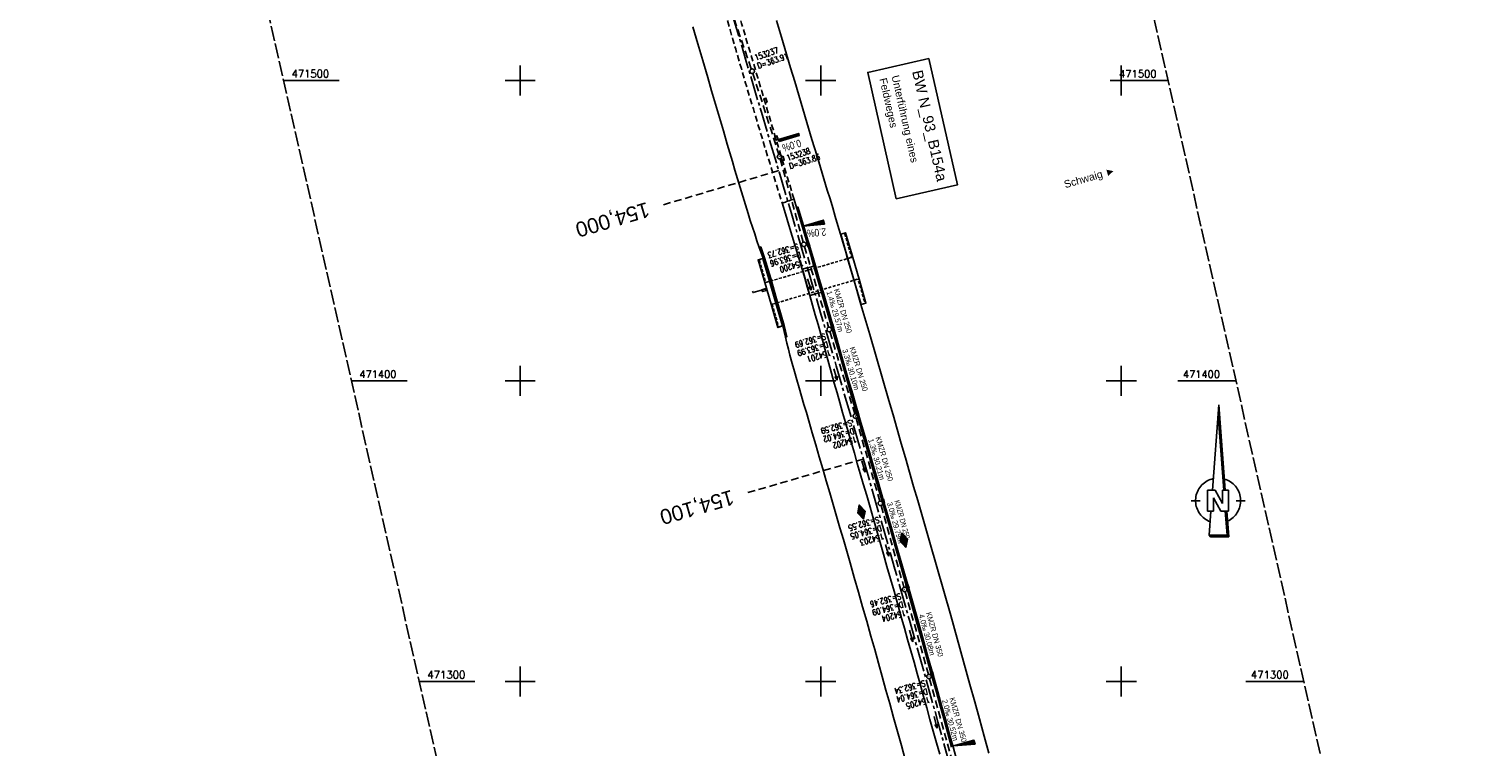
# Model space of a CAD drawing. Extents: x 510737 to 511220, y 470973 to 471938.
# Tile 3 of 5: x 510737 to 511220, y 471278 to 471517. Entities that reach past the tile are written whole.
import ezdxf
from ezdxf.enums import TextEntityAlignment as Align

# ---------------------------------------------------------------- set-up
doc = ezdxf.new("R2010")
doc.units = 0
doc.header["$LTSCALE"] = 10
doc.header["$MEASUREMENT"] = 0
for name, pattern in [('ACHSE', [5.5, 4, -0.5, 0.5, -0.5]), ('AUSGEZOGEN', [0]), ('LT00', [0]), ('LT11', [0.3, 0.2, -0.1]), ('LT14', [0.6, 0.5, -0.1]), ('LT17', [0.15, 0.1, -0.05]), ('STRICHLINIE2', [0.375, 0.25, -0.125])]:
    doc.linetypes.add(name, pattern=pattern)
doc.layers.get('0').update_dxf_attribs({"linetype": 'LT00'})
for name, color, linetype in [('-AX-020', 250, 'ACHSE'), ('-BESCH-nachrichtlich', 81, 'STRICHLINIE2'), ('-Halt-Pfeil', 4, 'LT00'), ('-Haltung', 7, 'STRICHLINIE2'), ('-Haltungsbeschriftung', 140, 'LT00'), ('-HTP-20O', 11, 'LT00'), ('-HTP-20W', 11, 'LT00'), ('-QUE-20O', 11, 'LT00'), ('-Schachtbeschriftung', 5, 'LT00'), ('-ST-20', 30, 'LT17'), ('1401', 7, 'Continuous'), ('BW_TEXT', 20, 'AUSGEZOGEN'), ('MITTELSTREIFEN-Ü_LINIE', 250, 'LT11'), ('ORTSRICHTUNG', 7, 'Continuous'), ('V95_AFBR_BAB', 250, 'LT00'), ('V95_BR_KAPPE', 30, 'LT00'), ('V95_BR_WID', 30, 'LT17'), ('V95_KA_PRUF', 182, 'LT00'), ('V95_MSUE', 1, 'LT00'), ('V95_PARK_MS', 1, 'LT00'), ('V95_RASTER', 250, 'LT00'), ('V95_RINNE', 182, 'LT00'), ('V95_SINKK', 182, 'LT00')]:
    doc.layers.add(name, color=color, linetype=linetype)
doc.layers.add('-BLATT_95-RAND', color=7, linetype='LT14', plot=False)
doc.styles.add('Beschrift', font='ARIAL.TTF')
doc.styles.add('Haltungsbeschriftung', font='ARIAL.TTF', dxfattribs={"width": 0.75})
doc.styles.add('schachtbeschriftung', font='romans.shx', dxfattribs={"width": 0.75, "height": 2})
doc.styles.get("Standard").update_dxf_attribs({"font": 'romans.shx'})

# ---------------------------------------------------------------- blocks, each defined once
blk = doc.blocks.new('SYMB1401')
at = {"layer": '1401'}
for p, q in [((-2.1, -28.35), (0, 0)), ((0, 0), (2.15, -28.35)), ((1.65, -28.35), (-0.25, -3.35)), ((1.7, -28.35), (-0.22, -3.01)), ((1.75, -28.35), (-0.2, -2.68)), ((1.8, -28.35), (-0.17, -2.34)), ((1.85, -28.35), (-0.15, -2.01)), ((1.9, -28.35), (-0.12, -1.68)), ((1.95, -28.35), (-0.1, -1.34)), ((2, -28.35), (-0.07, -1.01)), ((2.05, -28.35), (-0.05, -0.67)), ((2.1, -28.35), (-0.02, -0.34)), ((-3.75, -35.35), (-3.75, -28.35)), ((-3.75, -28.35), (-1.2, -28.35)), ((1.25, -32.8), (-1.2, -28.35)), ((1.25, -32.8), (1.25, -28.35)), ((3.25, -28.35), (1.25, -28.35)), ((3.25, -28.35), (3.25, -35.35)), ((-9.25, -31.85), (-6.25, -31.85)), ((0.7, -35.35), (-1.75, -30.9)), ((-1.75, -30.9), (-1.75, -35.35)), ((5.75, -31.85), (8.75, -31.85)), ((-1.75, -35.35), (-3.75, -35.35)), ((-2.65, -35.35), (-3.25, -43.35)), ((3.25, -35.35), (0.7, -35.35)), ((2.75, -43.35), (2.15, -35.35)), ((2.8, -43.4), (2.2, -35.35)), ((3.3, -43.85), (2.65, -35.35)), ((-3.25, -43.35), (2.75, -43.35)), ((-3.2, -43.4), (2.8, -43.4))]:
    blk.add_line(p, q, dxfattribs=at)
for points in [[(-7.74, -32.11), (-7.75, -31.56), (-7.7, -31.01), (-7.62, -30.47), (-7.51, -29.93), (-7.35, -29.4), (-7.15, -28.89), (-6.92, -28.39), (-6.65, -27.91), (-6.34, -27.45), (-6.01, -27.02), (-5.64, -26.61), (-5.24, -26.23), (-4.82, -25.88), (-4.37, -25.56), (-3.9, -25.28), (-3.41, -25.03), (-2.9, -24.81), (-2.38, -24.64), (-1.85, -24.5)], [(1.85, -24.65), (2.37, -24.82), (2.88, -25.03), (3.37, -25.28), (3.85, -25.57), (4.3, -25.88), (4.72, -26.23), (5.12, -26.61), (5.49, -27.02), (5.83, -27.45), (6.13, -27.91), (6.41, -28.39), (6.64, -28.89), (6.84, -29.4), (7, -29.93), (7.12, -30.47), (7.2, -31.01), (7.24, -31.56), (7.25, -32.11)], [(-2.9, -38.85), (-3.41, -38.64), (-3.9, -38.39), (-4.37, -38.1), (-4.81, -37.78), (-5.24, -37.43), (-5.64, -37.05), (-6, -36.64), (-6.34, -36.21), (-6.64, -35.75), (-6.91, -35.27), (-7.15, -34.78), (-7.35, -34.26), (-7.5, -33.74), (-7.62, -33.2), (-7.7, -32.66), (-7.74, -32.11)], [(7.25, -32.11), (7.21, -32.66), (7.13, -33.21), (7.01, -33.74), (6.85, -34.27), (6.65, -34.78), (6.42, -35.28), (6.15, -35.76), (5.84, -36.22), (5.5, -36.66), (5.13, -37.07), (4.74, -37.45), (4.31, -37.8), (3.86, -38.12), (3.39, -38.4), (2.9, -38.65)], [(-3.15, -43.45), (2.85, -43.45), (2.25, -35.35)], [(-3.1, -43.5), (2.9, -43.5), (2.3, -35.35)], [(-3.05, -43.55), (2.95, -43.55), (2.35, -35.35)], [(-3, -43.6), (3, -43.6), (2.4, -35.35)], [(-2.95, -43.65), (3.05, -43.65), (2.45, -35.35)], [(-2.9, -43.7), (3.1, -43.7), (2.5, -35.35)], [(-2.85, -43.75), (3.15, -43.75), (2.55, -35.35)], [(-2.8, -43.8), (3.2, -43.8), (2.6, -35.35)], [(-2.78, -43.82), (3.25, -43.82), (2.62, -35.35)], [(-3.25, -43.35), (-2.75, -43.85), (3.3, -43.85)]]:
    blk.add_lwpolyline(points, dxfattribs=at)
blk = doc.blocks.new('SYMB0652')
at = {"color": 0, "linetype": 'ByBlock'}
blk.add_lwpolyline([(-0.15, -0.075), (0.15, -0.075), (0.15, 0.075), (-0.15, 0.075), (-0.15, -0.075)], dxfattribs=at)
blk = doc.blocks.new('SYMB0011')
at = {"color": 0, "linetype": 'ByBlock'}
for p, q in [((0.5, 0), (-0.5, 0)), ((0, 0.5), (0, -0.5))]:
    blk.add_line(p, q, dxfattribs=at)
blk = doc.blocks.new('SYMB0003')
at = {"color": 0, "linetype": 'ByBlock'}
for p, q in [((-0.015712, 0), (0.010166, 0.012015)), ((0, -0.021257), (-0.015712, 0)), ((0.010166, 0.012015), (0, -0.021257))]:
    blk.add_line(p, q, dxfattribs=at)
for points in [[(-0.031395, 0.499013), (-0.093691, 0.491144), (-0.154509, 0.475528), (-0.21289, 0.452414), (-0.267913, 0.422164), (-0.318712, 0.385257), (-0.364484, 0.342274), (-0.404509, 0.293893), (-0.438154, 0.240877), (-0.464888, 0.184062), (-0.484292, 0.124345), (-0.496058, 0.062667), (-0.5, 0)], [(-0.5, 0), (-0.496058, -0.062667), (-0.484292, -0.124345), (-0.464888, -0.184062), (-0.438154, -0.240877), (-0.404509, -0.293893), (-0.364485, -0.342274), (-0.318712, -0.385257), (-0.267914, -0.422164), (-0.21289, -0.452414), (-0.154509, -0.475529), (-0.093691, -0.491144), (-0.031395, -0.499014), (0.031395, -0.499014)], [(0.5, 0), (0.496057, 0.062667), (0.484292, 0.124345), (0.464888, 0.184062), (0.438153, 0.240877), (0.404509, 0.293893), (0.364484, 0.342274), (0.318712, 0.385257), (0.267913, 0.422164), (0.21289, 0.452414), (0.154509, 0.475528), (0.093691, 0.491144), (0.031395, 0.499013), (-0.031395, 0.499013)], [(0.031395, -0.499014), (0.093691, -0.491144), (0.154509, -0.475529), (0.21289, -0.452414), (0.267914, -0.422164), (0.318712, -0.385257), (0.364485, -0.342274), (0.404509, -0.293893), (0.438154, -0.240877), (0.464889, -0.184062), (0.484292, -0.124345), (0.496058, -0.062667), (0.5, 0)]]:
    blk.add_lwpolyline(points, dxfattribs=at)
blk = doc.blocks.new('SYMB0070')
at = {"color": 0, "linetype": 'ByBlock'}
for p, q in [((-0.5, 0), (0.2, 0)), ((0.5, 0), (0.2, 0.1)), ((0.2, 0.1), (0.2, 0)), ((0.468, 0), (0.21, 0.086)), ((0.21, 0.086), (0.21, -0.086)), ((0.21, -0.086), (0.468, 0)), ((0.22, -0.072), (0.437, 0)), ((0.23, -0.058), (0.405, 0)), ((0.24, -0.045), (0.374, 0)), ((0.342, 0), (0.25, 0.031)), ((0.25, 0.031), (0.25, -0.031)), ((0.25, -0.031), (0.342, 0)), ((0.26, -0.017), (0.31, 0)), ((0.27, -0.003), (0.279, 0))]:
    blk.add_line(p, q, dxfattribs=at)
for points in [[(0.2, 0), (0.2, -0.1), (0.5, 0)], [(0.437, 0), (0.22, 0.072), (0.22, -0.072)], [(0.405, 0), (0.23, 0.058), (0.23, -0.058)], [(0.374, 0), (0.24, 0.045), (0.24, -0.045)], [(0.31, 0), (0.26, 0.017), (0.26, -0.017)], [(0.279, 0), (0.27, 0.003), (0.27, -0.003)]]:
    blk.add_lwpolyline(points, dxfattribs=at)
blk = doc.blocks.new('SYMB0071')
at = {"color": 0, "linetype": 'ByBlock'}
for p, q in [((-0.5, 0), (0, 0.25)), ((0, -0.25), (-0.5, 0)), ((-0.5, 0), (-0.5, 0)), ((-0.48, -0.01), (-0.48, 0.01)), ((-0.46, -0.02), (-0.46, 0.02)), ((-0.44, -0.03), (-0.44, 0.03)), ((-0.42, -0.04), (-0.42, 0.04)), ((-0.4, -0.05), (-0.4, 0.05)), ((-0.38, -0.06), (-0.38, 0.06)), ((-0.36, -0.07), (-0.36, 0.07)), ((-0.34, -0.08), (-0.34, 0.08)), ((-0.32, -0.09), (-0.32, 0.09)), ((-0.3, -0.1), (-0.3, 0.1)), ((-0.28, -0.11), (-0.28, 0.11)), ((-0.26, -0.12), (-0.26, 0.12)), ((-0.24, -0.13), (-0.24, 0.13)), ((-0.22, -0.14), (-0.22, 0.14)), ((-0.2, -0.15), (-0.2, 0.15)), ((-0.18, -0.16), (-0.18, 0.16)), ((-0.16, -0.17), (-0.16, 0.17)), ((-0.14, -0.18), (-0.14, 0.18)), ((-0.12, -0.19), (-0.12, 0.19)), ((-0.1, -0.2), (-0.1, 0.2)), ((-0.08, -0.21), (-0.08, 0.21)), ((-0.06, -0.22), (-0.06, 0.22)), ((-0.04, -0.23), (-0.04, 0.23)), ((-0.02, -0.24), (-0.02, 0.24)), ((0, 0.25), (0.5, 0)), ((0, -0.25), (0, 0.25)), ((0.5, 0), (0, -0.25)), ((0.02, -0.24), (0.02, 0.24)), ((0.04, -0.23), (0.04, 0.23)), ((0.06, -0.22), (0.06, 0.22)), ((0.08, -0.21), (0.08, 0.21)), ((0.1, -0.2), (0.1, 0.2)), ((0.12, -0.19), (0.12, 0.19)), ((0.14, -0.18), (0.14, 0.18)), ((0.16, -0.17), (0.16, 0.17)), ((0.18, -0.16), (0.18, 0.16)), ((0.2, -0.15), (0.2, 0.15)), ((0.22, -0.14), (0.22, 0.14)), ((0.24, -0.13), (0.24, 0.13)), ((0.26, -0.12), (0.26, 0.12)), ((0.28, -0.11), (0.28, 0.11)), ((0.3, -0.1), (0.3, 0.1)), ((0.32, -0.09), (0.32, 0.09)), ((0.34, -0.08), (0.34, 0.08)), ((0.36, -0.07), (0.36, 0.07)), ((0.38, -0.06), (0.38, 0.06)), ((0.4, -0.05), (0.4, 0.05)), ((0.42, -0.04), (0.42, 0.04)), ((0.44, -0.03), (0.44, 0.03)), ((0.46, -0.02), (0.46, 0.02)), ((0.48, -0.01), (0.48, 0.01))]:
    blk.add_line(p, q, dxfattribs=at)

msp = doc.modelspace()

# ---------------------------------------------------------------- linework, layer by layer
at = {"layer": '-AX-020', "ltscale": 0.2, "flags": 128}
msp.add_lwpolyline([(510872.26, 471905.73), (510873.18, 471900.44), (510874.84, 471891.24), (510876.54, 471882.05), (510878.3, 471872.88), (510880.1, 471863.71), (510881.95, 471854.55), (510883.84, 471845.4), (510885.78, 471836.26), (510887.76, 471827.12), (510889.78, 471818), (510891.83, 471808.88), (510893.93, 471799.78), (510896.06, 471790.68), (510898.23, 471781.59), (510900.44, 471772.51), (510902.67, 471763.44), (510904.94, 471754.37), (510907.24, 471745.32), (510909.57, 471736.27), (510911.93, 471727.22), (510914.31, 471718.19), (510916.72, 471709.16), (510919.15, 471700.14), (510921.61, 471691.12), (510924.09, 471682.11), (510926.59, 471673.11), (510929.1, 471664.11), (510931.64, 471655.12), (510934.19, 471646.13), (510936.76, 471637.14), (510939.34, 471628.16), (510941.94, 471619.19), (510944.55, 471610.22), (510947.17, 471601.25), (510949.8, 471592.28), (510952.43, 471583.31), (510955.08, 471574.35), (510957.73, 471565.39), (510960.38, 471556.43), (510963.04, 471547.47), (510967.7, 471531.77), (510970.25, 471523.2), (510975.26, 471506.32), (510980.27, 471489.44), (510985.27, 471472.57), (510990.27, 471455.68), (510995.25, 471438.8), (511000.21, 471421.91), (511005.16, 471405.01), (511010.09, 471388.11), (511014.99, 471371.2), (511019.86, 471354.28), (511024.7, 471337.36), (511029.51, 471320.42), (511034.28, 471303.47), (511039.01, 471286.52), (511043.7, 471269.55), (511048.34, 471252.56), (511052.93, 471235.57), (511057.46, 471218.56), (511061.95, 471201.53), (511066.37, 471184.49), (511070.73, 471167.43), (511075.02, 471150.36), (511079.24, 471133.27), (511083.39, 471116.16), (511086.57, 471102.84), (511090.59, 471085.7), (511094.53, 471068.54), (511098.39, 471051.37), (511102.17, 471034.17), (511105.87, 471016.96), (511107.23, 471010.5)], dxfattribs=at)
at = {"layer": '-BESCH-nachrichtlich'}
for p, q in [((510967.57, 471531.09), (510976.97, 471503.79)), ((510977.44, 471502.36), (510986.09, 471475.35)), ((510986.52, 471473.91), (510994.2, 471446.2))]:
    msp.add_line(p, q, dxfattribs=at)
at = {"layer": '-BLATT_95-RAND'}
msp.add_lwpolyline([(510736.69, 471875.13), (510940.32, 470972.83), (511220.28, 471036.01), (511016.64, 471938.32), (510736.69, 471875.13)], dxfattribs=at)
at = {"layer": '-Haltung'}
for p, q in [((510994.62, 471444.76), (511002.63, 471417.86)), ((511003.06, 471416.42), (511011.32, 471389.04)), ((511011.75, 471387.61), (511019.67, 471360.01)), ((511020.08, 471358.57), (511027.71, 471331.33)), ((511028.12, 471329.88), (511035.82, 471302.36)), ((511036.22, 471300.92), (511043.94, 471272.94))]:
    msp.add_line(p, q, dxfattribs=at)
at = {"layer": '-QUE-20O'}
for p, q in [((510986.02, 471480.41), (510986.22, 471479.74)), ((510986.51, 471479.82), (510986.31, 471480.49)), ((510986.6, 471480.58), (510986.8, 471479.91)), ((510987.09, 471479.99), (510986.89, 471480.66)), ((510987.17, 471480.75), (510987.37, 471480.08)), ((510987.66, 471480.16), (510987.46, 471480.83)), ((510987.75, 471480.92), (510987.95, 471480.25)), ((510988.24, 471480.33), (510988.04, 471481)), ((510988.32, 471481.09), (510988.52, 471480.42)), ((510988.81, 471480.5), (510988.61, 471481.17)), ((510988.9, 471481.26), (510989.1, 471480.59)), ((510989.39, 471480.67), (510989.19, 471481.34)), ((510989.48, 471481.43), (510989.67, 471480.76)), ((510989.96, 471480.84), (510989.76, 471481.51)), ((510990.05, 471481.6), (510990.25, 471480.93)), ((510990.54, 471481.01), (510990.34, 471481.69)), ((510990.63, 471481.77), (510990.82, 471481.1)), ((510991.11, 471481.18), (510990.91, 471481.86)), ((510991.2, 471481.94), (510991.4, 471481.27)), ((510991.69, 471481.36), (510991.49, 471482.03)), ((510991.78, 471482.11), (510991.98, 471481.44)), ((510992.26, 471481.53), (510992.06, 471482.2)), ((510992.35, 471482.28), (510992.55, 471481.61)), ((510992.84, 471481.7), (510992.64, 471482.37)), ((510994.25, 471451.55), (510994.25, 471451.54)), ((510994.55, 471451.57), (510994.53, 471451.64)), ((510994.82, 471451.72), (510994.86, 471451.6)), ((510995.16, 471451.62), (510995.11, 471451.81)), ((510995.4, 471451.89), (510995.47, 471451.65)), ((510995.77, 471451.68), (510995.68, 471451.98)), ((510995.97, 471452.06), (510996.08, 471451.71)), ((510996.38, 471451.73), (510996.26, 471452.15)), ((510996.55, 471452.23), (510996.69, 471451.76)), ((510996.99, 471451.79), (510996.83, 471452.32)), ((510997.12, 471452.4), (510997.3, 471451.82)), ((510997.6, 471451.84), (510997.41, 471452.49)), ((510997.7, 471452.57), (510997.9, 471451.87)), ((510998.21, 471451.9), (510997.99, 471452.65)), ((510998.27, 471452.74), (510998.51, 471451.93)), ((510998.82, 471451.95), (510998.56, 471452.82)), ((510998.85, 471452.91), (510999.12, 471451.98)), ((510999.43, 471452.01), (510999.14, 471452.99)), ((510999.42, 471453.08), (510999.73, 471452.04)), ((511000.04, 471452.06), (510999.71, 471453.16)), ((511000, 471453.25), (511000.34, 471452.09)), ((511000.65, 471452.12), (511000.29, 471453.33)), ((511000.58, 471453.42), (511000.95, 471452.14)), ((511001.26, 471452.17), (511000.86, 471453.5)), ((511044.27, 471278.59), (511044.28, 471278.58)), ((511044.58, 471278.6), (511044.56, 471278.67)), ((511044.85, 471278.75), (511044.89, 471278.63)), ((511045.19, 471278.65), (511045.14, 471278.83)), ((511045.43, 471278.91), (511045.5, 471278.67)), ((511045.8, 471278.69), (511045.72, 471278.99)), ((511046.01, 471279.07), (511046.11, 471278.71)), ((511046.41, 471278.74), (511046.3, 471279.15)), ((511046.59, 471279.23), (511046.72, 471278.76)), ((511047.02, 471278.78), (511046.88, 471279.31)), ((511047.17, 471279.39), (511047.33, 471278.8)), ((511047.63, 471278.82), (511047.45, 471279.47)), ((511047.74, 471279.55), (511047.94, 471278.85)), ((511048.24, 471278.87), (511048.03, 471279.63)), ((511048.32, 471279.71), (511048.55, 471278.89)), ((511048.85, 471278.91), (511048.61, 471279.79)), ((511048.9, 471279.87), (511049.16, 471278.93)), ((511049.46, 471278.96), (511049.19, 471279.95)), ((511049.48, 471280.03), (511049.77, 471278.98)), ((511050.07, 471279), (511049.77, 471280.11)), ((511050.06, 471280.19), (511050.38, 471279.02)), ((511050.68, 471279.04), (511050.35, 471280.27)), ((511050.64, 471280.35), (511050.99, 471279.07)), ((511051.29, 471279.09), (511050.92, 471280.43))]:
    msp.add_line(p, q, dxfattribs=at)
for points in [[(510986.18, 471479.72), (510985.98, 471480.39), (510992.69, 471482.38), (510992.89, 471481.71), (510986.18, 471479.72)], [(511001.31, 471452.18), (510994.2, 471451.54), (511000.92, 471453.52), (511001.31, 471452.18)], [(511051.34, 471279.09), (511044.22, 471278.58), (511050.97, 471280.44), (511051.34, 471279.09)]]:
    msp.add_lwpolyline(points, dxfattribs=at)
at = {"layer": '-ST-20', "ltscale": 2.5}
for p, q in [((510986.04, 471469.98), (510947.68, 471458.63)), ((511014.17, 471374.02), (510975.77, 471362.83))]:
    msp.add_line(p, q, dxfattribs=at)
at = {"layer": 'BW_TEXT'}
msp.add_lwpolyline([(511035.98, 471507.26), (511045.46, 471465.25), (511025.11, 471460.66), (511015.63, 471502.67)], close=True, dxfattribs=at)
at = {"layer": 'MITTELSTREIFEN-Ü_LINIE', "flags": 128}
for points in [[(510991.14, 471460.42), (510988.89, 471467.93), (510986.64, 471475.43), (510984.41, 471482.93), (510983.07, 471487.42), (510981.74, 471491.91), (510980.41, 471496.4), (510979.07, 471500.89), (510977.74, 471505.38), (510976.39, 471509.9), (510975.04, 471514.42), (510973.69, 471518.94), (510972.34, 471523.46), (510970.99, 471527.99), (510968.76, 471535.44), (510966.55, 471542.89), (510964.33, 471550.34), (510961.73, 471559.12), (510959.13, 471567.91), (510957.79, 471572.44), (510956.46, 471576.97), (510955.12, 471581.51)], [(510951.09, 471580.32), (510952.43, 471575.79), (510953.77, 471571.27), (510955.1, 471566.74), (510956.15, 471563.17), (510957.2, 471559.6), (510958.25, 471556.03), (510959.31, 471552.46), (510960.37, 471548.89), (510961.33, 471545.69), (510962.29, 471542.49), (510963.26, 471539.29), (510964.22, 471536.09), (510965.19, 471532.88), (510966.14, 471529.68), (510967.09, 471526.48), (510968.03, 471523.26), (510968.97, 471520.05), (510969.89, 471516.83), (510970.82, 471513.61), (510971.74, 471510.4), (510972.67, 471507.18), (510973.61, 471503.97), (510974.92, 471499.47), (510976.25, 471494.98), (510977.6, 471490.5), (510978.95, 471486.02), (510980.31, 471481.54), (510981.67, 471477.08), (510983.04, 471472.62), (510984.41, 471468.16), (510985.78, 471463.7), (510987.15, 471459.24)]]:
    msp.add_lwpolyline(points, dxfattribs=at)
at = {"layer": 'V95_AFBR_BAB'}
for points in [[(511055.96, 471276.09), (511054.39, 471281.81), (511052.82, 471287.53), (511051.24, 471293.25), (511049.66, 471298.96), (511047.53, 471306.62), (511045.39, 471314.27), (511043.24, 471321.92), (511040.95, 471330.04), (511038.64, 471338.16), (511036.31, 471346.27), (511034.97, 471350.94), (511033.62, 471355.6), (511032.27, 471360.27), (511030.92, 471364.93), (511029.57, 471369.6), (511028.2, 471374.37), (511026.82, 471379.14), (511025.45, 471383.91), (511024.07, 471388.68), (511022.7, 471393.45), (511020.57, 471400.78), (511018.44, 471408.1), (511016.31, 471415.43), (511015.33, 471418.76), (511014.36, 471422.1), (511013.39, 471425.44), (511012.7, 471427.81), (511012.01, 471430.18), (511011.33, 471432.56), (511010.47, 471435.52), (511009.61, 471438.48), (511008.75, 471441.44), (511008.22, 471443.28), (511007.69, 471445.12), (511007.16, 471446.96), (511006.62, 471448.81), (511005.75, 471451.75), (511004.87, 471454.7), (511003.99, 471457.64), (511003.1, 471460.58), (511002.21, 471463.52), (511000.5, 471469.14), (510998.81, 471474.76), (510997.11, 471480.37), (510995.43, 471485.99), (510994.06, 471490.55), (510992.7, 471495.1), (510991.35, 471499.65), (510989.99, 471504.2), (510988.64, 471508.76), (510986.96, 471514.38), (510985.28, 471520)], [(510979.56, 471444.39), (510978.81, 471446.65), (510978.07, 471448.91), (510977.32, 471451.17), (510976.59, 471453.43), (510975.86, 471455.7), (510974.96, 471458.58), (510974.07, 471461.46), (510973.2, 471464.35), (510972.33, 471467.24), (510971.48, 471470.13), (510970.63, 471473.03), (510969.78, 471475.92), (510968.94, 471478.82), (510967.64, 471483.26), (510966.34, 471487.7), (510965.03, 471492.13), (510963.73, 471496.57), (510962.42, 471501.01), (510960.78, 471506.62), (510959.13, 471512.23), (510957.48, 471517.84)], [(510987.15, 471459.24), (510988.28, 471455.57), (510989.41, 471451.89), (510990.53, 471448.22), (510991.65, 471444.54), (510992.75, 471440.86), (510993.85, 471437.17), (510994.7, 471434.26), (510995.55, 471431.35), (510996.38, 471428.44), (510997.3, 471425.22), (510998.21, 471421.99), (510999.12, 471418.76), (511000.02, 471415.53), (511000.92, 471412.3), (511001.82, 471409.04), (511002.72, 471405.79), (511003.62, 471402.54), (511004.52, 471399.28), (511005.43, 471396.03), (511006.34, 471392.78), (511007.26, 471389.54), (511008.24, 471386.14), (511009.22, 471382.74), (511010.2, 471379.35), (511011.2, 471375.95), (511012.19, 471372.56), (511013.18, 471369.17), (511014.17, 471365.77), (511015.3, 471361.87), (511016.42, 471357.96), (511017.54, 471354.06), (511018.65, 471350.15), (511019.77, 471346.24), (511020.88, 471342.33), (511022.05, 471338.24), (511023.22, 471334.15), (511024.39, 471330.06), (511025.55, 471325.97), (511026.71, 471321.88), (511027.87, 471317.79), (511028.93, 471314), (511029.99, 471310.2), (511031.05, 471306.41), (511032.1, 471302.61), (511033.16, 471298.82), (511034.21, 471295.03), (511035.29, 471291.17), (511036.36, 471287.32), (511037.44, 471283.47), (511038.52, 471279.62), (511039.59, 471275.77)], [(510982.18, 471430.77), (510977.52, 471429.42), (510977.35, 471429.9)], [(511028.14, 471274.01), (511026.85, 471278.66), (511025.55, 471283.32), (511024.26, 471287.97), (511022.96, 471292.63), (511021.71, 471297.13), (511020.46, 471301.63), (511019.21, 471306.13), (511017.96, 471310.62), (511016.7, 471315.12), (511015.33, 471320.01), (511013.96, 471324.89), (511012.58, 471329.77), (511011.19, 471334.65), (511009.79, 471339.52), (511008.67, 471343.4), (511007.55, 471347.28), (511006.42, 471351.16), (511005.29, 471355.04), (511004.15, 471358.92), (511003.02, 471362.8), (511001.86, 471366.79), (511000.7, 471370.78), (510999.55, 471374.77), (510998.38, 471378.76), (510997.22, 471382.76), (510996.05, 471386.75), (510995.25, 471389.47), (510994.44, 471392.2), (510993.64, 471394.93), (510992.85, 471397.66), (510992.06, 471400.39), (510991.29, 471403.12), (510990.53, 471405.86), (510989.79, 471408.61), (510989.28, 471410.59), (510988.77, 471412.56), (510988.26, 471414.54)]]:
    msp.add_lwpolyline(points, dxfattribs=at)
at = {"layer": 'V95_AFBR_BAB', "color": 2}
msp.add_lwpolyline([(510991.93, 471457.77), (510991.14, 471460.42)], dxfattribs=at)
at = {"layer": 'V95_BR_KAPPE'}
for points in [[(511013.47, 471425.49), (511015.06, 471425.91), (511013.01, 471433.11), (511010.44, 471441.91), (511008.3, 471449.33), (511006.67, 471448.81), (511008.8, 471441.45), (511011.39, 471432.56), (511013.47, 471425.49)], [(510987.3, 471418.31), (510985.75, 471417.77), (510983.73, 471424.74), (510981.17, 471433.56), (510979.19, 471440.31), (510980.75, 471440.78), (510982.8, 471433.98), (510985.33, 471425.16), (510987.3, 471418.31)], [(510996.42, 471428.47), (510993.9, 471437.17), (510995.09, 471437.53), (510996.51, 471437.91), (510997.74, 471438.21), (511000.27, 471429.49), (510999.02, 471429.16), (510997.6, 471428.79), (510996.42, 471428.47)]]:
    msp.add_lwpolyline(points, dxfattribs=at)
at = {"layer": 'V95_BR_WID'}
for p, q in [((511008.02, 471448.96), (511010.31, 471441.12)), ((510981.76, 471432.79), (511010.31, 471441.12)), ((510979.62, 471440.12), (510981.76, 471432.79)), ((510983.85, 471425.54), (511012.43, 471433.9)), ((511014.53, 471426.51), (511012.43, 471433.9)), ((510983.85, 471425.54), (510985.98, 471418.17))]:
    msp.add_line(p, q, dxfattribs=at)
at = {"layer": 'V95_PARK_MS'}
msp.add_lwpolyline([(510987.15, 471459.24), (510987.52, 471459.33), (510987.89, 471459.43), (510988.26, 471459.54), (510988.68, 471459.67), (510989.09, 471459.82), (510989.5, 471459.97), (510989.91, 471460.11), (510990.32, 471460.24), (510990.73, 471460.34), (510991.14, 471460.42)], dxfattribs=at)
at = {"layer": 'V95_RASTER'}
for p, q in [((510900, 471495), (510900, 471505)), ((511000, 471505), (511000, 471495)), ((511100, 471495), (511100, 471505)), ((510839.85, 471500), (510821.35, 471500)), ((510905, 471500), (510895, 471500)), ((511005, 471500), (510995, 471500)), ((511115.57, 471500), (511096.28, 471500)), ((510900, 471395), (510900, 471405)), ((511000, 471405), (511000, 471395)), ((511100, 471395), (511100, 471405)), ((510843.92, 471400), (510862.42, 471400)), ((510895, 471400), (510905, 471400)), ((510995, 471400), (511005, 471400)), ((511095, 471400), (511105, 471400)), ((511118.85, 471400), (511138.14, 471400)), ((510900, 471295), (510900, 471305)), ((511000, 471305), (511000, 471295)), ((511100, 471295), (511100, 471305)), ((510884.99, 471300), (510866.49, 471300)), ((510905, 471300), (510895, 471300)), ((511005, 471300), (510995, 471300)), ((511105, 471300), (511095, 471300)), ((511160.7, 471300), (511141.41, 471300))]:
    msp.add_line(p, q, dxfattribs=at)
at = {"layer": 'V95_RINNE'}
for p, q in [((510992.41, 471457.91), (510991.93, 471457.77)), ((510997.77, 471438.22), (510998.25, 471438.36)), ((511000.32, 471429.51), (511000.8, 471429.65))]:
    msp.add_line(p, q, dxfattribs=at)
for points in [[(511043.54, 471278.15), (511042.28, 471282.72), (511041.02, 471287.28), (511039.75, 471291.84), (511038.48, 471296.4), (511036.9, 471302.08), (511035.31, 471307.76), (511033.71, 471313.45), (511032.12, 471319.12), (511028.68, 471331.28), (511025.21, 471343.44), (511022.95, 471351.33), (511020.68, 471359.22), (511018.4, 471367.1), (511017.02, 471371.83), (511015.64, 471376.56), (511014.27, 471381.28), (511012.89, 471386.01), (511011.52, 471390.74), (511010.16, 471395.42), (511008.8, 471400.11), (511007.45, 471404.79), (511006.1, 471409.48), (511004.75, 471414.16), (511003.65, 471418.01), (511002.54, 471421.85), (511001.43, 471425.69), (511000.31, 471429.53), (510999.05, 471433.87), (510997.77, 471438.21), (510996.68, 471441.92), (510995.57, 471445.62), (510994.47, 471449.32), (510993.36, 471453.02), (510992.25, 471456.72), (510991.93, 471457.77)], [(510998.25, 471438.35), (510997.16, 471442.06), (510996.05, 471445.76), (510994.95, 471449.47), (510993.84, 471453.17), (510992.73, 471456.87), (510992.41, 471457.91)], [(511000.8, 471429.65), (511000.79, 471429.67), (510999.53, 471434.01), (510998.25, 471438.35)], [(511045.28, 471273.72), (511044.02, 471278.29), (511042.76, 471282.85), (511041.5, 471287.41), (511040.23, 471291.97), (511038.96, 471296.54), (511037.38, 471302.22), (511035.79, 471307.9), (511034.2, 471313.58), (511032.6, 471319.26), (511029.16, 471331.42), (511025.69, 471343.57), (511023.43, 471351.47), (511021.16, 471359.35), (511018.88, 471367.24), (511017.5, 471371.97), (511016.12, 471376.7), (511014.75, 471381.42), (511013.37, 471386.15), (511012, 471390.88), (511010.64, 471395.56), (511009.29, 471400.25), (511007.93, 471404.93), (511006.58, 471409.62), (511005.23, 471414.3), (511004.13, 471418.14), (511003.02, 471421.99), (511001.91, 471425.83), (511000.8, 471429.65)]]:
    msp.add_lwpolyline(points, dxfattribs=at)
at = {"layer": 'V95_RINNE', "flags": 128}
for points in [[(510979.56, 471444.39), (510980.09, 471444.58), (510981.33, 471440.94), (510983.38, 471434.13), (510985.87, 471425.38), (510987.87, 471418.42), (510988.76, 471414.69), (510988.26, 471414.54)], [(510988.26, 471414.54), (510987.37, 471418.31), (510985.41, 471425.16), (510982.87, 471433.98), (510980.84, 471440.81), (510979.56, 471444.39)]]:
    msp.add_lwpolyline(points, dxfattribs=at)

# ---------------------------------------------------------------- block references
at = {"layer": '-Halt-Pfeil', "yscale": 4.000000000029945, "zscale": 4}
for p, xscale, rotation in [((510996.22, 471432.09), 4.000000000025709, 286.5885066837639), ((511004.95, 471402.15), 3.999999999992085, 286.7848366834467), ((511014.26, 471371.54), 3.999999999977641, 286.0313866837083), ((511022.12, 471343.66), 3.99999999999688, 285.6531366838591), ((511030.13, 471315.13), 4.000000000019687, 285.6321766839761), ((511038.25, 471286.36), 3.999999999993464, 285.4325766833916)]:
    msp.add_blockref('SYMB0070', p, dxfattribs=dict(at, xscale=xscale, rotation=rotation))
at = {"layer": '-HTP-20O', "xscale": 5.000000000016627, "yscale": 5, "zscale": 5, "rotation": 285.9613599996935}
msp.add_blockref('SYMB0071', (511027.66, 471347.02), dxfattribs=at)
at = {"layer": '-HTP-20W', "xscale": 4.999999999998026, "yscale": 5, "zscale": 5, "rotation": 286.0385700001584}
msp.add_blockref('SYMB0071', (511013.54, 471356.37), dxfattribs=at)
at = {"layer": '1401'}
msp.add_blockref('SYMB1401', (511132.44, 471392.01), dxfattribs=at)
at = {"layer": 'V95_BR_WID', "xscale": 0.1000000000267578, "yscale": 0.1000000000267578, "zscale": 0.1, "rotation": 282.7179066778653}
for p in [(511008.02, 471448.96), (511010.31, 471441.12), (510979.62, 471440.12), (510981.76, 471432.79), (511012.43, 471433.9), (511014.53, 471426.51), (510983.85, 471425.54), (510985.98, 471418.17)]:
    msp.add_blockref('SYMB0011', p, dxfattribs=at)
at = {"layer": 'V95_KA_PRUF', "xscale": 1.500000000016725, "yscale": 1.500000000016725, "zscale": 1.5, "rotation": 282.7179066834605}
for p in [(510977.21, 471503.08), (510986.32, 471474.63), (510994.4, 471445.48), (511002.85, 471417.14), (511011.54, 471388.33), (511019.88, 471359.29), (511027.92, 471330.61), (511036.02, 471301.64)]:
    msp.add_blockref('SYMB0003', p, dxfattribs=at)
at = {"layer": 'V95_MSUE', "xscale": 0.1000000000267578, "yscale": 0.1000000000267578, "zscale": 0.1, "rotation": 282.7179066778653}
for p in [(510990.32, 471460.24), (510988.26, 471459.54)]:
    msp.add_blockref('SYMB0011', p, dxfattribs=at)
at = {"layer": 'V95_SINKK', "zscale": 4.5}
for p, xscale, yscale, rotation in [((510981.63, 471493.38), 4.499999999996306, 4.499999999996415, 286.5384996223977), ((510985.29, 471480.88), 4.499999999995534, 4.499999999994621, 286.5944666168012), ((510987.37, 471473.97), 4.49999999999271, 4.499999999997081, 286.6435253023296), ((510995.86, 471445.44), 4.499999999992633, 4.499999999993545, 286.179544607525), ((510981.18, 471430.24), 4.499999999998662, 4.499999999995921, 196.6374475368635), ((511003.86, 471418.23), 4.499999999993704, 4.499999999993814, 286.0935105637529), ((511012.21, 471389.27), 4.499999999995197, 4.49999999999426, 286.2462139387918), ((511020.71, 471359.96), 4.499999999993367, 4.49999999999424, 285.9975131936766), ((511028.87, 471331.55), 4.499999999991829, 4.499999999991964, 285.7942321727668), ((511037.03, 471302.5), 4.499999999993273, 4.499999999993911, 284.8612255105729)]:
    msp.add_blockref('SYMB0652', p, dxfattribs=dict(at, xscale=xscale, yscale=yscale, rotation=rotation))

# ---------------------------------------------------------------- texts
at = {"layer": '-Haltungsbeschriftung', "style": 'Haltungsbeschriftung'}
for s, rotation, width, p in [('1.4‰ 29.57m', 286.5885, 0.75, (511001.89, 471429.66)), ('KMZR DN 250', 286.5885, 0.75, (511004.35, 471430.39)), ('3.3‰ 30.10m', 286.7848, 0.75, (511007.13, 471410.31)), ('KMZR DN 250', 286.7848, 0.75, (511009.59, 471411.05)), ('1.3‰ 30.21m', 286.0314, 0.75, (511015.77, 471380.47)), ('KMZR DN 250', 286.0314, 0.75, (511018.23, 471381.18)), ('3.0‰ 29.79m', 285.6531, 0.75, (511022.03, 471359.36)), ('KMZR DN 250', 285.6531, 0.65, (511024.49, 471360.05)), ('4.0‰ 30.08m', 285.6322, 0.75, (511032.56, 471322.11)), ('KMZR DN 350', 285.6322, 0.75, (511035.02, 471322.8)), ('2.0‰ 30.52m', 285.4326, 0.75, (511040.34, 471293.71)), ('KMZR DN 350', 285.4326, 0.75, (511042.81, 471294.39))]:
    msp.add_text(s, height=1.8, rotation=rotation, dxfattribs=dict(at, width=width)).set_placement(p)
at = {"layer": '-QUE-20O', "style": 'Beschrift', "width": 0.8}
for s, rotation, p in [('0.0%%%', -163.492, (510993.08, 471480.45)), ('2.0%%%', -174.8647, (511001.7, 471450.87))]:
    msp.add_text(s, height=2.5, rotation=rotation, dxfattribs=at).set_placement(p)
at = {"layer": '-Schachtbeschriftung', "style": 'schachtbeschriftung', "width": 0.75}
for s, rotation, p in [('153237', 18.8287, (510978.38, 471506.59)), ('D=363.91', 18.8287, (510979.31, 471503.86)), ('153238', 17.6801, (510988.98, 471473.23)), ('D=363.86', 17.6801, (510989.86, 471470.48)), ('S=362.73', 196.5885, (510992.32, 471445.77)), ('D=363.96', 196.5885, (510993.14, 471443.01)), ('154200', 196.5885, (510993.97, 471440.25)), ('S=362.69', 196.7848, (511001.39, 471415.92)), ('D=363.99', 196.7848, (511002.22, 471413.16)), ('154201', 196.7848, (511003.05, 471410.4)), ('S=362.59', 196.0314, (511010.06, 471387.12)), ('D=364.02', 196.0314, (511010.86, 471384.35)), ('154202', 196.0314, (511011.65, 471381.59)), ('S=362.55', 195.6531, (511019.21, 471354.85)), ('D=364.05', 195.6531, (511019.98, 471352.08)), ('154203', 195.6531, (511020.76, 471349.3)), ('S=362.46', 195.6322, (511026.43, 471329.41)), ('D=364.09', 195.6322, (511027.21, 471326.64)), ('154204', 195.6322, (511027.99, 471323.87)), ('S=362.34', 195.4326, (511034.54, 471300.45)), ('D=364.04', 195.4326, (511035.3, 471297.68)), ('154205', 195.4326, (511036.07, 471294.9))]:
    msp.add_text(s, height=2, rotation=rotation, dxfattribs=at).set_placement(p)
at = {"layer": '-ST-20', "style": 'Beschrift'}
for s, rotation, p in [('154,000', -163.5074, (510942.89, 471457.22)), ('154,100', -163.8673, (510970.99, 471361.44))]:
    msp.add_text(s, height=5, rotation=rotation, dxfattribs=at).set_placement(p, align=Align.MIDDLE_LEFT)
at = {"layer": 'BW_TEXT', "insert": (511033.81, 471503.75), "char_height": 2, "width": 37.5546, "attachment_point": 1, "rotation": 282.7179, "style": 'Beschrift'}
msp.add_mtext('{\\H1.75x;BW N_93_B154a\\W0.8;\\P\\H0.3714x;\\W1;\\P\\H1.924x;Unterführung eines\\PFeldweges}', dxfattribs=at)
at = {"layer": 'ORTSRICHTUNG', "insert": (511090.03, 471465.85), "char_height": 2.5, "width": 21.9529, "attachment_point": 8, "rotation": 16.1756, "style": 'Beschrift'}
msp.add_mtext('Schwaig ►', dxfattribs=at)
at = {"layer": 'V95_RASTER'}
for s, width, p in [(' 471500', 0.972, (510822.35, 471501)), (' 471500', 0.972, (511097.57, 471500.97)), (' 471400', 0.958, (510844.92, 471401)), (' 471400', 0.958, (511118.85, 471401)), (' 471300', 0.983, (510867.49, 471301)), (' 471300', 0.983, (511141.41, 471301))]:
    msp.add_text(s, height=2.5, rotation=359.9998, dxfattribs=dict(at, width=width)).set_placement(p)

doc.saveas('drawing.dxf')
